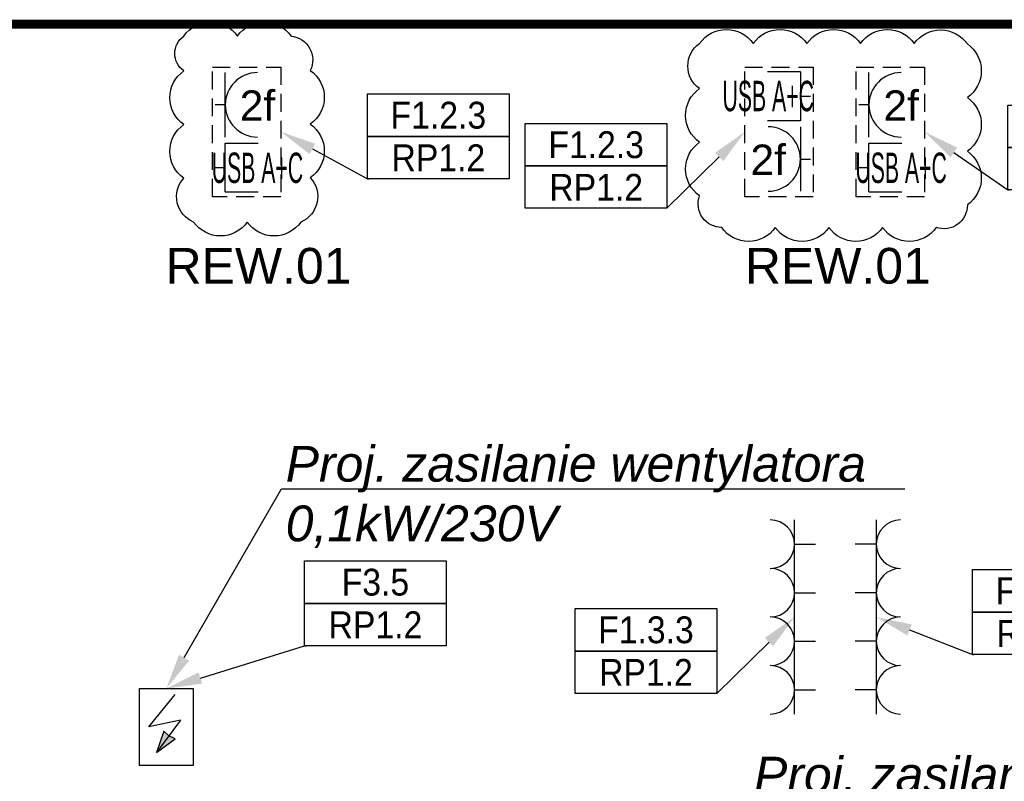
# Model space of a CAD drawing. Header units: millimetres. Extents: x 38232 to 48274, y 14703 to 20376.
# Tile 11 of 23: x 40375 to 40926, y 15840 to 16266. Entities that reach past the tile are written whole.
import ezdxf
from ezdxf import colors
from ezdxf.entities.mleader import LeaderData, LeaderLine
from ezdxf.enums import TextEntityAlignment as Align
from ezdxf.math import Vec2, Vec3

# ---------------------------------------------------------------- set-up
doc = ezdxf.new("R2010")
doc.units = ezdxf.units.MM
doc.linetypes.add('DASHED', pattern=[0.75, 0.5, -0.25])
for name, color, linetype in [('_IE_Adresy_Obwodów', 246, 'Continuous'), ('_IE_Gniazda_230V_IP20', 5, 'Continuous'), ('_IE_Opisy obwodów', 244, 'Continuous'), ('_IE_Punkty_Zasilania', 5, 'Continuous'), ('_IE_REW01', 30, 'Continuous'), ('_IE_Strefy oddziaływania rozdzielnic elektrycznych', 240, 'Continuous'), ('_IE_Zestaw_PEL', 5, 'Continuous')]:
    doc.layers.add(name, color=color, linetype=linetype)
doc.styles.add('ARIAL', font='arial.ttf')
doc.styles.get("Standard").update_dxf_attribs({"font": 'ARIAL.TTF'})

# ---------------------------------------------------------------- blocks, each defined once
blk = doc.blocks.new('*U6547')
at = {"layer": '_IE_Gniazda_230V_IP20', "color": 5}
for p, q in [((13.57, -13.57), (13.57, 13.57)), ((13.57, 0), (25.33, 0))]:
    blk.add_line(p, q, dxfattribs=at)
blk.add_arc((0, 0), 13.57, 270, 90, dxfattribs=at)
at = {"layer": '_IE_Gniazda_230V_IP20', "color": 240, "style": 'ARIAL', "flags": 12}
for tag, p in [('WYS2', (-59.06, -0.96)), ('IL', (0, 0))]:
    blk.add_attdef(tag, text='', height=17, dxfattribs=at).set_placement(p, align=Align.MIDDLE)
blk = doc.blocks.new('*U6577')
at = {"layer": '_IE_Gniazda_230V_IP20', "color": 5}
for p, q in [((-13.57, 13.57), (-13.57, -13.57)), ((-13.57, 0), (-25.33, 0))]:
    blk.add_line(p, q, dxfattribs=at)
blk.add_arc((0, 0), 13.57, 90, 270, dxfattribs=at)
at = {"layer": '_IE_Gniazda_230V_IP20', "color": 240, "style": 'ARIAL', "flags": 12}
for tag, p in [('WYS3', (59.06, 0.96)), ('IL', (0, 0))]:
    blk.add_attdef(tag, text='', height=17, dxfattribs=at).set_placement(p, align=Align.MIDDLE)
blk = doc.blocks.new('*U42561')
at = {"layer": '_IE_Zestaw_PEL', "color": 230, "linetype": 'DASHED', "ltscale": 20}
for p, q in [((-2.06, 72.48), (36.24, 72.48)), ((-2.06, 0), (-2.06, 72.48)), ((36.24, 72.48), (36.24, 0)), ((36.24, 0), (-2.06, 0))]:
    blk.add_line(p, q, dxfattribs=at)
at = {"layer": '_IE_Zestaw_PEL'}
for p, q in [((5.1, 33.39), (5.1, 69.39)), ((5.1, 51.39), (-0.54, 51.39)), ((5.1, 29.98), (23.47, 29.98)), ((5.1, 2.67), (5.1, 29.98)), ((5.1, 16.17), (-0.54, 16.17)), ((5.1, 2.67), (23.47, 2.67))]:
    blk.add_line(p, q, dxfattribs=at)
blk.add_arc((23.1, 51.39), 18, 90, 270, dxfattribs=at)
at = {"layer": '_IE_Zestaw_PEL', "color": 240, "style": 'ARIAL', "flags": 12}
for tag, p in [('G4', (23.1, 51.39)), ('L4', (23.1, 16.17))]:
    blk.add_attdef(tag, text='', height=17, dxfattribs=at).set_placement(p, align=Align.MIDDLE)
blk = doc.blocks.new('*U42562')
at = {"layer": '_IE_Zestaw_PEL', "color": 230, "linetype": 'DASHED', "ltscale": 20}
for p, q in [((-2.06, 72.48), (36.24, 72.48)), ((-2.06, 0), (-2.06, 72.48)), ((36.24, 72.48), (36.24, 0)), ((36.24, 0), (-2.06, 0))]:
    blk.add_line(p, q, dxfattribs=at)
at = {"layer": '_IE_Zestaw_PEL'}
for p, q in [((29.09, 69.81), (10.71, 69.81)), ((29.09, 69.81), (29.09, 42.51)), ((29.09, 56.31), (34.72, 56.31)), ((29.09, 42.51), (10.71, 42.51)), ((29.09, 39.09), (29.09, 3.09)), ((29.09, 21.09), (34.72, 21.09))]:
    blk.add_line(p, q, dxfattribs=at)
blk.add_arc((11.09, 21.09), 18, 270, 90, dxfattribs=at)
at = {"layer": '_IE_Zestaw_PEL', "color": 240, "style": 'ARIAL', "flags": 12}
for tag, p in [('L5', (11.09, 56.31)), ('G5', (11.09, 21.09))]:
    blk.add_attdef(tag, text='', height=17, dxfattribs=at).set_placement(p, align=Align.MIDDLE)
blk = doc.blocks.new('_punkt_zasilania')
at = {"layer": '_IE_Punkty_Zasilania'}
blk.add_hatch(color=94, dxfattribs=at).paths.add_polyline_path([(9.55, 7.16), (20.02, 14.82), (16.48, 16.55), (13.76, 19.1)])
at = {"layer": '_IE_Punkty_Zasilania', "color": 5}
for p, q in [((0, 42.94), (30.1, 42.94)), ((0, 0), (0, 42.94)), ((30.1, 42.94), (30.1, 0)), ((30.1, 0), (0, 0))]:
    blk.add_line(p, q, dxfattribs=at)
at = {"layer": '_IE_Punkty_Zasilania', "color": 94}
for p, q in [((5.24, 21.47), (20.04, 39.55)), ((22.96, 25.32), (5.24, 21.47)), ((22.96, 25.32), (9.55, 7.16)), ((13.76, 19.1), (9.55, 7.16)), ((16.48, 16.55), (13.76, 19.1)), ((20.02, 14.82), (16.48, 16.55)), ((9.55, 7.16), (20.02, 14.82))]:
    blk.add_line(p, q, dxfattribs=at)
blk = doc.blocks.new('*U42608')
at = {"layer": '_IE_Adresy_Obwodów', "color": 7}
for points in [[(-792.5, 474.4), (0, 474.4), (0, 237.2), (-792.5, 237.2)], [(-792.5, 237.2), (0, 237.2), (0, 0), (-792.5, 0)]]:
    blk.add_lwpolyline(points, close=True, dxfattribs=at)
at = {"layer": '_IE_Adresy_Obwodów', "width": 0.9, "flags": 12}
for tag, p in [('ADRES', (-396.2, 355.8)), ('ROZDZ', (-396.2, 118.6))]:
    blk.add_attdef(tag, text='', height=150, dxfattribs=at).set_placement(p, align=Align.MIDDLE)
ml = blk.add_multileader_mtext('Standard')
ml.set_content(' ')
ml.set_leader_properties()
ml.build(insert=Vec2(0, 0))
ml.multileader.update_dxf_attribs({"arrow_head_size": 200})
ctx = ml.context
ctx.base_point, ctx.arrow_head_size, ctx.plane_origin = Vec3(-784.5, 0), 200, Vec3(-1345.9, 71.8)
notes = []
notes.append((ctx, [(0, (1, 1, 0), (-792.5, 0), (1, 0), 8, [(0, [(-1276.7, 262.2), (-792.5, 0)], 0, [])])]))
ctx.mtext.insert, ctx.mtext.flow_direction = Vec3(-782.5, 2), 5
for ctx, leaders in notes:
    for number, flags, end, landing, length, lines in leaders:
        leader = LeaderData()
        leader.index, (leader.has_last_leader_line, leader.has_dogleg_vector, leader.attachment_direction) = number, flags
        leader.last_leader_point, leader.dogleg_vector, leader.dogleg_length = Vec3(end), Vec3(landing), length
        for number, points, colour, breaks in lines:
            line = LeaderLine()
            line.index, line.vertices, line.color, line.breaks = number, Vec3.list(points), colors.encode_raw_color(colour), breaks
            leader.lines.append(line)
        ctx.leaders.append(leader)
blk = doc.blocks.new('*U36952')
at = {"layer": '_IE_Adresy_Obwodów', "color": 7}
for points in [[(-792.5, 474.4), (0, 474.4), (0, 237.2), (-792.5, 237.2)], [(-792.5, 237.2), (0, 237.2), (0, 0), (-792.5, 0)]]:
    blk.add_lwpolyline(points, close=True, dxfattribs=at)
at = {"layer": '_IE_Adresy_Obwodów', "width": 0.9, "flags": 12}
for tag, p in [('ADRES', (-396.2, 355.8)), ('ROZDZ', (-396.2, 118.6))]:
    blk.add_attdef(tag, text='', height=150, dxfattribs=at).set_placement(p, align=Align.MIDDLE)
ml = blk.add_multileader_mtext('Standard')
ml.set_content(' ')
ml.set_leader_properties()
ml.build(insert=Vec2(0, 0))
ml.multileader.update_dxf_attribs({"arrow_head_size": 200})
ctx = ml.context
ctx.base_point, ctx.arrow_head_size, ctx.plane_origin = Vec3(-13.6, 0), 200, Vec3(553.5, 71.8)
ctx.text_align_type = 2
notes = []
notes.append((ctx, [(0, (1, 1, 0), (0, 0), (-1, 0), 8, [(0, [(434.7, 427.4), (0, 0)], 0, [])])]))
ctx.mtext.insert, ctx.mtext.alignment, ctx.mtext.flow_direction = Vec3(-10, 2), 3, 5
for ctx, leaders in notes:
    for number, flags, end, landing, length, lines in leaders:
        leader = LeaderData()
        leader.index, (leader.has_last_leader_line, leader.has_dogleg_vector, leader.attachment_direction) = number, flags
        leader.last_leader_point, leader.dogleg_vector, leader.dogleg_length = Vec3(end), Vec3(landing), length
        for number, points, colour, breaks in lines:
            line = LeaderLine()
            line.index, line.vertices, line.color, line.breaks = number, Vec3.list(points), colors.encode_raw_color(colour), breaks
            leader.lines.append(line)
        ctx.leaders.append(leader)
blk = doc.blocks.new('*U42615')
at = {"layer": '_IE_Adresy_Obwodów', "color": 7}
for points in [[(-792.5, 474.4), (0, 474.4), (0, 237.2), (-792.5, 237.2)], [(-792.5, 237.2), (0, 237.2), (0, 0), (-792.5, 0)]]:
    blk.add_lwpolyline(points, close=True, dxfattribs=at)
at = {"layer": '_IE_Adresy_Obwodów', "width": 0.9, "flags": 12}
for tag, p in [('ADRES', (-396.2, 355.8)), ('ROZDZ', (-396.2, 118.6))]:
    blk.add_attdef(tag, text='', height=150, dxfattribs=at).set_placement(p, align=Align.MIDDLE)
ml = blk.add_multileader_mtext('Standard')
ml.set_content(' ')
ml.set_leader_properties()
ml.build(insert=Vec2(0, 0))
ml.multileader.update_dxf_attribs({"arrow_head_size": 200})
ctx = ml.context
ctx.base_point, ctx.arrow_head_size, ctx.plane_origin = Vec3(-784.5, 0), 200, Vec3(-1345.9, 71.8)
notes = []
notes.append((ctx, [(0, (1, 1, 0), (-792.5, 0), (1, 0), 8, [(0, [(-1257.9, 324.5), (-792.5, 0)], 0, [])])]))
ctx.mtext.insert, ctx.mtext.flow_direction = Vec3(-782.5, 2), 5
for ctx, leaders in notes:
    for number, flags, end, landing, length, lines in leaders:
        leader = LeaderData()
        leader.index, (leader.has_last_leader_line, leader.has_dogleg_vector, leader.attachment_direction) = number, flags
        leader.last_leader_point, leader.dogleg_vector, leader.dogleg_length = Vec3(end), Vec3(landing), length
        for number, points, colour, breaks in lines:
            line = LeaderLine()
            line.index, line.vertices, line.color, line.breaks = number, Vec3.list(points), colors.encode_raw_color(colour), breaks
            leader.lines.append(line)
        ctx.leaders.append(leader)
blk = doc.blocks.new('*U42617')
at = {"layer": '_IE_Adresy_Obwodów', "color": 7}
for points in [[(-792.5, 474.4), (0, 474.4), (0, 237.2), (-792.5, 237.2)], [(-792.5, 237.2), (0, 237.2), (0, 0), (-792.5, 0)]]:
    blk.add_lwpolyline(points, close=True, dxfattribs=at)
at = {"layer": '_IE_Adresy_Obwodów', "width": 0.9, "flags": 12}
for tag, p in [('ADRES', (-396.2, 355.8)), ('ROZDZ', (-396.2, 118.6))]:
    blk.add_attdef(tag, text='', height=150, dxfattribs=at).set_placement(p, align=Align.MIDDLE)
ml = blk.add_multileader_mtext('Standard')
ml.set_content(' ')
ml.set_leader_properties()
ml.build(insert=Vec2(0, 0))
ml.multileader.update_dxf_attribs({"arrow_head_size": 200})
ctx = ml.context
ctx.base_point, ctx.arrow_head_size, ctx.plane_origin = Vec3(-784.5, 0), 200, Vec3(-1345.9, 71.8)
notes = []
notes.append((ctx, [(0, (1, 1, 0), (-792.5, 0), (1, 0), 8, [(0, [(-1331.1, 209.4), (-792.5, 0)], 0, [])])]))
ctx.mtext.insert, ctx.mtext.flow_direction = Vec3(-782.5, 2), 5
for ctx, leaders in notes:
    for number, flags, end, landing, length, lines in leaders:
        leader = LeaderData()
        leader.index, (leader.has_last_leader_line, leader.has_dogleg_vector, leader.attachment_direction) = number, flags
        leader.last_leader_point, leader.dogleg_vector, leader.dogleg_length = Vec3(end), Vec3(landing), length
        for number, points, colour, breaks in lines:
            line = LeaderLine()
            line.index, line.vertices, line.color, line.breaks = number, Vec3.list(points), colors.encode_raw_color(colour), breaks
            leader.lines.append(line)
        ctx.leaders.append(leader)
blk = doc.blocks.new('*U42929')
at = {"layer": '_IE_Adresy_Obwodów', "color": 7}
for points in [[(-792.5, 474.4), (0, 474.4), (0, 237.2), (-792.5, 237.2)], [(-792.5, 237.2), (0, 237.2), (0, 0), (-792.5, 0)]]:
    blk.add_lwpolyline(points, close=True, dxfattribs=at)
at = {"layer": '_IE_Adresy_Obwodów', "width": 0.9, "flags": 12}
for tag, p in [('ADRES', (-396.2, 355.8)), ('ROZDZ', (-396.2, 118.6))]:
    blk.add_attdef(tag, text='', height=150, dxfattribs=at).set_placement(p, align=Align.MIDDLE)
ml = blk.add_multileader_mtext('Standard')
ml.set_content(' ')
ml.set_leader_properties()
ml.build(insert=Vec2(0, 0))
ml.multileader.update_dxf_attribs({"arrow_head_size": 200})
ctx = ml.context
ctx.base_point, ctx.arrow_head_size, ctx.plane_origin = Vec3(-784.5, 0), 200, Vec3(-1345.9, 71.8)
notes = []
notes.append((ctx, [(0, (1, 1, 0), (-792.5, 0), (1, 0), 8, [(0, [(-1566.2, -239.3), (-792.5, 0)], 0, [])])]))
ctx.mtext.insert, ctx.mtext.flow_direction = Vec3(-782.5, 2), 5
for ctx, leaders in notes:
    for number, flags, end, landing, length, lines in leaders:
        leader = LeaderData()
        leader.index, (leader.has_last_leader_line, leader.has_dogleg_vector, leader.attachment_direction) = number, flags
        leader.last_leader_point, leader.dogleg_vector, leader.dogleg_length = Vec3(end), Vec3(landing), length
        for number, points, colour, breaks in lines:
            line = LeaderLine()
            line.index, line.vertices, line.color, line.breaks = number, Vec3.list(points), colors.encode_raw_color(colour), breaks
            leader.lines.append(line)
        ctx.leaders.append(leader)

msp = doc.modelspace()

# ---------------------------------------------------------------- linework, layer by layer
at = {"layer": '_IE_REW01'}
for points in [[(40467.28, 16257.14, -0.5206), (40497.28, 16257.14, -0.5206), (40527.28, 16257.14, -0.5206), (40538.05, 16237.92, -0.5206), (40538.05, 16207.92, -0.5206), (40538.05, 16177.92, -0.5206), (40532.79, 16153.18, -0.5206), (40502.79, 16153.18, -0.5206), (40472.79, 16153.18, -0.5206), (40467.28, 16177.67, -0.5206), (40467.28, 16207.67, -0.5206), (40467.28, 16237.67, -0.5206), (40467.28, 16257.14, -0.5206)], [(40755.76, 16252.99, -0.5206), (40785.76, 16252.99, -0.5206), (40815.76, 16252.99, -0.5206), (40845.76, 16252.99, -0.5206), (40875.76, 16252.99, -0.5206), (40905.52, 16252.74, -0.5206), (40905.52, 16222.74, -0.5206), (40905.52, 16192.74, -0.5206), (40905.52, 16162.74, -0.5206), (40888.12, 16150.13, -0.5206), (40858.12, 16150.13, -0.5206), (40828.12, 16150.13, -0.5206), (40798.12, 16150.13, -0.5206), (40768.12, 16150.13, -0.5206), (40755.76, 16167.77, -0.5206), (40755.76, 16197.77, -0.5206), (40755.76, 16227.77, -0.5206), (40755.76, 16252.99, -0.5206)]]:
    msp.add_lwpolyline(points, format="xyb", close=True, dxfattribs=at)
at = {"layer": '_IE_Strefy oddziaływania rozdzielnic elektrycznych', "linetype": 'DASHED', "ltscale": 10, "const_width": 5}
msp.add_lwpolyline([(38272.3, 16263.81), (44122.3, 16263.81), (44122.3, 14740.81), (38272.3, 14740.81)], close=True, dxfattribs=at)

# ---------------------------------------------------------------- block references
at = {"layer": '_IE_Adresy_Obwodów', "xscale": 0.1, "yscale": 0.1, "zscale": 0.1}
for name, p, values in [('*U42608', (40649.28, 16177.35), {'ADRES': 'F1.2.3', 'ROZDZ': 'RP1.2'}), ('*U42615', (41007.39, 16171.11), {'ADRES': 'F1.2.4', 'ROZDZ': 'RP1.2'}), ('*U36952', (40737.53, 16160.83), {'ADRES': 'F1.2.3', 'ROZDZ': 'RP1.2'}), ('*U42929', (40614.08, 15916.21), {'ADRES': 'F3.5', 'ROZDZ': 'RP1.2'}), ('*U42617', (40987.67, 15911.36), {'ADRES': 'F1.3.4', 'ROZDZ': 'RP1.2'}), ('*U36952', (40765.38, 15889.57), {'ADRES': 'F1.3.3', 'ROZDZ': 'RP1.2'})]:
    msp.add_blockref(name, p, dxfattribs=at).add_auto_attribs(values)
at = {"layer": '_IE_Gniazda_230V_IP20'}
for name, p in [('*U6547', (40795.28, 15973.02)), ('*U6577', (40868.13, 15973.02)), ('*U6547', (40795.28, 15945.88)), ('*U6577', (40868.13, 15945.88)), ('*U6547', (40795.28, 15918.74)), ('*U6577', (40868.13, 15918.74)), ('*U6547', (40795.28, 15891.59)), ('*U6577', (40868.13, 15891.59))]:
    msp.add_blockref(name, p, dxfattribs=at)
at = {"layer": '_IE_Punkty_Zasilania'}
msp.add_blockref('_punkt_zasilania', (40442.42, 15849.33), dxfattribs=at)
at = {"layer": '_IE_Zestaw_PEL'}
ref = msp.add_blockref('*U42561', (40485.36, 16167.32), dxfattribs=at)
ref.add_attrib('L4', 'USB A+C', dxfattribs={"color": 240, "height": 17, "style": 'ARIAL', "width": 0.5, "flags": 12}).set_placement((40508.46, 16183.5), align=Align.MIDDLE)
ref.add_attrib('G4', '2f', dxfattribs={"color": 240, "height": 17, "style": 'ARIAL', "flags": 12}).set_placement((40508.46, 16218.72), align=Align.MIDDLE)
ref = msp.add_blockref('*U42562', (40783.06, 16167.32), dxfattribs=at)
ref.add_attrib('L5', 'USB A+C', dxfattribs={"color": 240, "height": 17, "style": 'ARIAL', "width": 0.5, "flags": 12}).set_placement((40794.14, 16223.64), align=Align.MIDDLE)
ref.add_attrib('G5', '2f', dxfattribs={"color": 240, "height": 17, "style": 'ARIAL', "flags": 12}).set_placement((40794.14, 16188.42), align=Align.MIDDLE)
ref = msp.add_blockref('*U42561', (40845.36, 16167.32), dxfattribs=at)
ref.add_attrib('L4', 'USB A+C', dxfattribs={"color": 240, "height": 17, "style": 'ARIAL', "width": 0.5, "flags": 12}).set_placement((40868.46, 16183.5), align=Align.MIDDLE)
ref.add_attrib('G4', '2f', dxfattribs={"color": 240, "height": 17, "style": 'ARIAL', "flags": 12}).set_placement((40868.46, 16218.72), align=Align.MIDDLE)

# ---------------------------------------------------------------- texts
at = {"layer": '_IE_REW01', "char_height": 20, "width": 190.5972, "attachment_point": 1}
for insert in [(40457.09, 16138.69), (40781.1, 16138.69)]:
    msp.add_mtext('REW.01', dxfattribs=dict(at, insert=insert))

# ---------------------------------------------------------------- leaders
at = {"layer": '_IE_Opisy obwodów'}
ml = msp.add_multileader_mtext('Standard', dxfattribs=at)
ml.set_content('{\\fArial|b0|i1|c238|p34;Proj. zasilanie wentylatora \\P0,1kW/230V}', color=256)
ml.set_leader_properties()
ml.build(insert=Vec2(0, 0))
ml.multileader.update_dxf_attribs({"text_left_attachment_type": 6, "text_right_attachment_type": 6, "dogleg_length": 0.36, "arrow_head_size": 20})
ctx = ml.context
ctx.base_point, ctx.char_height, ctx.arrow_head_size, ctx.plane_origin = Vec3(40522.26, 16003.96), 20, 20, Vec3(40541.61, 15476.79)
ctx.left_attachment, ctx.right_attachment = 6, 6
notes = []
notes.append((ctx, [(0, (1, 1, 0), (40521.9, 16003.96), (1, 0), 0.36, [(0, [(40457.47, 15892.27), (40521.9, 16003.96)], 0, [])])]))
ctx.mtext.insert, ctx.mtext.flow_direction = Vec3(40524.26, 16027.99), 5
ml = msp.add_multileader_mtext('Standard', dxfattribs=at)
ml.set_content('{\\fArial|b0|i1|c238|p34;Proj. zasilanie wentylatora \\P0,1kW/230V}', color=256)
ml.set_leader_properties()
ml.build(insert=Vec2(0, 0))
ml.multileader.update_dxf_attribs({"text_left_attachment_type": 6, "text_right_attachment_type": 6, "dogleg_length": 0.36, "arrow_head_size": 20})
ctx = ml.context
ctx.base_point, ctx.char_height, ctx.arrow_head_size, ctx.plane_origin = Vec3(40786.19, 15830.12), 20, 20, Vec3(41337.55, 15439.27)
ctx.left_attachment, ctx.right_attachment, ctx.text_align_type = 6, 6, 2
notes.append((ctx, [(0, (1, 1, 0), (41113.09, 15830.12), (-1, 0), 0.36, [(0, [(41201.87, 15838.34), (41113.09, 15830.12)], 0, [])])]))
ctx.mtext.insert, ctx.mtext.alignment, ctx.mtext.flow_direction = Vec3(41110.73, 15854.16), 3, 5
for ctx, leaders in notes:
    for number, flags, end, landing, length, lines in leaders:
        leader = LeaderData()
        leader.index, (leader.has_last_leader_line, leader.has_dogleg_vector, leader.attachment_direction) = number, flags
        leader.last_leader_point, leader.dogleg_vector, leader.dogleg_length = Vec3(end), Vec3(landing), length
        for number, points, colour, breaks in lines:
            line = LeaderLine()
            line.index, line.vertices, line.color, line.breaks = number, Vec3.list(points), colors.encode_raw_color(colour), breaks
            leader.lines.append(line)
        ctx.leaders.append(leader)

doc.saveas('drawing.dxf')
